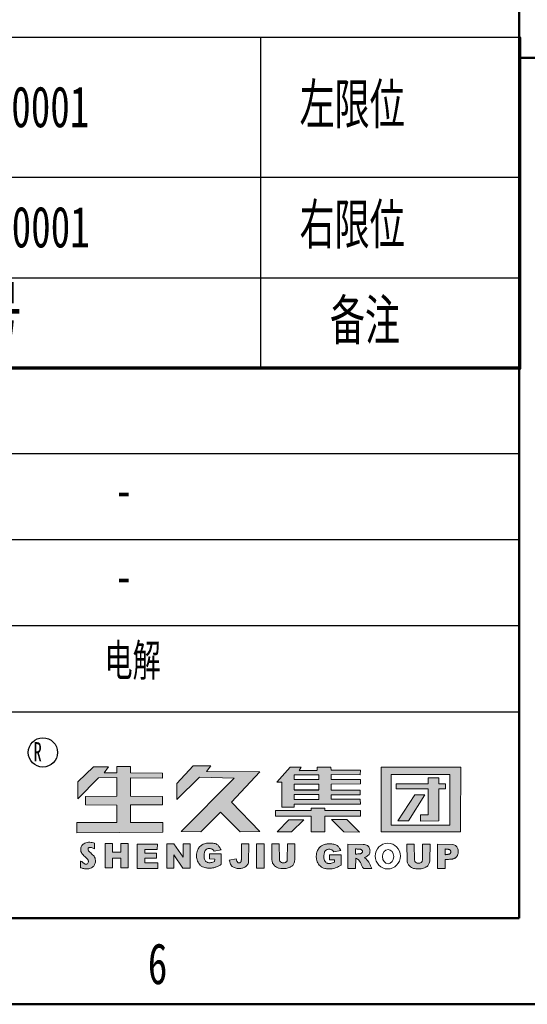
# Model space of a CAD drawing. Header units: millimetres. Extents: x -7 to 661, y 0 to 420.
# Tile 4 of 6: x 526 to 585, y 0 to 114. Entities that reach past the tile are written whole.
import ezdxf

# ---------------------------------------------------------------- set-up
doc = ezdxf.new("R2010")
doc.units = ezdxf.units.MM
doc.header["$LTSCALE"] = 2
doc.linetypes.add('SLD-实线', pattern=[0])
for name, color, linetype in [('DIMENSIONS', 5, 'SLD-实线'), ('SLD-0', 179, 'SLD-实线'), ('细实线', 151, 'SLD-实线')]:
    doc.layers.add(name, color=color, linetype=linetype)
doc.layers.add('粗实线', color=7, linetype='SLD-实线', lineweight=50)
doc.styles.add('SLDTEXTSTYLE1', font='TXT', dxfattribs={"width": 0.7, "bigfont": 'bigfont'})
doc.styles.add('SLDTEXTSTYLE2', font='TXT', dxfattribs={"width": 0.7})
doc.styles.add('SLDTEXTSTYLE4', font='TXT', dxfattribs={"width": 0.636842})

# ---------------------------------------------------------------- blocks, each defined once
blk = doc.blocks.new('SW_TABLEANNOTATION_1')
at = {"layer": 'DIMENSIONS', "color": 0}
for p, q in [((190.99, 0), (0, 0)), ((190.99, -38.53), (190.99, 0)), ((160.74, 0), (160.74, -38.53)), ((29.48, -16.24), (190.99, -16.24)), ((0, -27.93), (190.99, -27.93)), ((0, -38.53), (190.99, -38.53))]:
    blk.add_line(p, q, dxfattribs=at)
at = {"layer": 'DIMENSIONS', "color": 0, "attachment_point": 1}
for s, insert, char_height, style in [('3SJ.TX91-3-Z.0001', (102.29, -5.68), 4.7625, 'SLDTEXTSTYLE2'), ('\\M+18DB6\\M+18CC0\\M+188CA', (165.28, -5.28), 5.2917, 'SLDTEXTSTYLE1'), ('\\M+18945\\M+18CC0\\M+188CA', (165.28, -19.25), 5.2917, 'SLDTEXTSTYLE1'), ('3SJ.TX91-3-Y.0001', (102.34, -19.65), 4.7625, 'SLDTEXTSTYLE2'), ('图\\M+18D86', (122.22, -28.81), 7, 'SLDTEXTSTYLE1'), ('备\\M+1928D', (168.81, -30.39), 5.292, 'SLDTEXTSTYLE1')]:
    blk.add_mtext(s, dxfattribs=dict(at, insert=insert, char_height=char_height, style=style))

msp = doc.modelspace()

# ---------------------------------------------------------------- hatches: boundary and pattern name
at = {"layer": 'DIMENSIONS'}
for points in [[(536.285, 27.61), (534.535, 27.608), (532.73, 25.872), (532.732, 23.875), (535.129, 26.32), (537.249, 26.377), (537.247, 24.174), (533.601, 24.156), (533.605, 23.17), (537.249, 23.163), (537.249, 21.124), (532.609, 21.135), (532.606, 19.92), (542.616, 20.025), (542.605, 21.124), (538.832, 21.125), (538.834, 23.168), (542.561, 23.193), (542.562, 24.173), (538.833, 24.174), (538.833, 26.323), (542.581, 26.304), (542.581, 26.87), (538.831, 26.902), (538.836, 27.633), (537.249, 27.633), (537.247, 26.903), (535.796, 26.921)], [(548.187, 27.717), (546.116, 27.719), (544.242, 25.65), (544.228, 23.794), (546.857, 26.391), (550.873, 26.277), (544.72, 20.084), (547.013, 20.043), (549.298, 22.336), (551.597, 20.046), (553.892, 20.085), (550.566, 23.479), (553.893, 27.025), (547.662, 27.062)], [(569.718, 25.061), (573.441, 25.061), (573.44, 22.011), (572.563, 22.012), (572.565, 21.303), (574.681, 21.319), (574.685, 25.063), (575.461, 25.062), (575.461, 25.627), (574.681, 25.63), (574.684, 26.324), (573.438, 26.322), (573.439, 25.63), (569.718, 25.629)], [(573.035, 24.332), (571.883, 24.336), (569.905, 21.341), (571.14, 21.343)], [(555.714, 22.544), (555.714, 21.863), (559.838, 21.861), (559.838, 20.046), (561.443, 20.046), (561.443, 21.866), (565.561, 21.864), (565.561, 22.545), (561.441, 22.545), (561.442, 22.806), (559.832, 22.811), (559.832, 22.545)], [(557.248, 21.433), (555.889, 20.035), (557.558, 20.045), (559.001, 21.433)], [(562.212, 21.478), (563.64, 20.03), (565.441, 20.024), (563.978, 21.479)], [(535.901, 18.679), (535.894, 15.852), (536.764, 15.855), (536.765, 16.994), (537.705, 16.993), (537.711, 15.852), (538.586, 15.85), (538.587, 18.677), (537.713, 18.677), (537.711, 17.688), (536.765, 17.687), (536.766, 18.676)], [(541.96, 17.985), (541.962, 18.601), (539.624, 18.608), (539.625, 15.783), (542.002, 15.782), (542.002, 16.431), (540.498, 16.435), (540.498, 16.98), (541.855, 16.98), (541.856, 17.558), (540.496, 17.579), (540.496, 18.002)], [(543.081, 18.646), (543.068, 15.824), (543.879, 15.82), (543.886, 17.366), (544.942, 15.823), (545.773, 15.824), (545.773, 18.645), (544.945, 18.645), (544.945, 17.084), (543.881, 18.643)], [(553.486, 18.654), (553.486, 15.83), (554.36, 15.83), (554.36, 18.654)]]:
    msp.add_hatch(color=7, dxfattribs=at).paths.add_polyline_path(points, flags=0)
h = msp.add_hatch(color=7, dxfattribs=at)
h.paths.add_polyline_path([(556.413, 25.802), (555.835, 25.831), (557.414, 27.552), (558.681, 27.549), (558.458, 27.19), (560.553, 27.212), (560.551, 27.571), (562.14, 27.58), (562.149, 27.204), (565.557, 27.204), (565.554, 26.678), (562.165, 26.701), (562.164, 26.129), (565.588, 26.122), (565.586, 25.612), (562.158, 25.602), (562.158, 24.881), (565.554, 24.881), (565.552, 24.356), (562.16, 24.356), (562.17, 23.829), (565.551, 23.829), (565.561, 23.259), (557.88, 23.259), (557.878, 22.914), (556.412, 22.915)], flags=0)
h.paths.add_polyline_path([(557.857, 25.588), (557.857, 24.934), (560.724, 24.934), (560.724, 25.588)], flags=0)
h.paths.add_polyline_path([(557.856, 24.371), (557.856, 23.809), (560.725, 23.809), (560.725, 24.371)], flags=0)
h.paths.add_polyline_path([(557.854, 26.677), (557.854, 26.131), (560.738, 26.131), (560.738, 26.677)], flags=0)
h = msp.add_hatch(color=7, dxfattribs=at)
h.paths.add_polyline_path([(567.963, 27.566), (567.963, 20.049), (577.211, 20.066), (577.211, 20.975), (577.217, 27.558)], flags=0)
h.paths.add_polyline_path([(569.146, 20.808), (569.149, 26.704), (575.951, 26.704), (575.95, 20.808)], flags=0)
h = msp.add_hatch(color=7, dxfattribs=at)
edge = h.paths.add_edge_path(flags=0)
edge.add_spline(control_points=[(533.029, 15.872), (533.157, 15.841), (533.348, 15.795), (533.574, 15.741), (533.731, 15.739), (533.894, 15.737), (534.105, 15.772), (534.316, 15.859), (534.496, 15.988), (534.628, 16.144), (534.718, 16.319), (534.77, 16.519), (534.78, 16.743), (534.733, 16.983), (534.617, 17.21), (534.425, 17.398), (534.236, 17.585), (534.037, 17.736), (533.933, 17.901), (533.906, 18.034), (533.912, 18.14), (533.996, 18.215), (534.133, 18.261), (534.381, 18.212), (534.558, 18.122), (534.677, 18.061)], knot_values=[0, 0, 0, 0, 0.2218506, 0.3341666, 0.3899076, 0.486795, 0.609943, 0.7479125, 0.8697529, 0.9803442, 1.0901016, 1.2000852, 1.3259985, 1.4674047, 1.6088456, 1.7494369, 1.918002, 2.0582069, 2.1700119, 2.2363854, 2.2891353, 2.3387736, 2.4155775, 2.5262072, 2.7522634, 2.7522634, 2.7522634, 2.7522634], weights=[1, 1, 1, 1, 1, 1, 1, 1, 1, 1, 1, 1, 1, 1, 1, 1, 1, 1, 1, 1, 1, 1, 1, 1, 1, 1], degree=3, periodic=0)
edge.add_line((534.677, 18.061), (534.677, 18.748))
edge.add_spline(control_points=[(534.677, 18.748), (534.497, 18.784), (534.213, 18.84), (533.816, 18.84), (533.545, 18.75), (533.336, 18.612), (533.202, 18.46), (533.108, 18.282), (533.057, 18.087), (533.051, 17.899), (533.092, 17.709), (533.22, 17.455), (533.526, 17.199), (533.763, 16.956), (533.89, 16.804), (533.921, 16.759), (533.934, 16.701), (533.961, 16.614), (533.942, 16.47), (533.82, 16.235), (533.43, 16.309), (533.01, 16.798), (533.035, 16.377), (533.018, 16.148), (533.027, 15.923), (533.029, 15.872)], knot_values=[0, 0, 0, 0, 0.3120221, 0.4900433, 0.6673699, 0.7894306, 0.9106035, 1.007808, 1.1290986, 1.2500491, 1.3229021, 1.4576684, 1.7243415, 1.9910146, 2.0333574, 2.0614188, 2.0828005, 2.132826, 2.2161749, 2.3261706, 2.5314683, 2.8267117, 2.8720204, 3.1659801, 3.2519595, 3.2519595, 3.2519595, 3.2519595], weights=[1, 1, 1, 1, 1, 1, 1, 1, 1, 1, 1, 1, 1, 1, 1, 1, 1, 1, 1, 1, 1, 1, 1, 1, 1, 1], degree=3, periodic=0)
h = msp.add_hatch(color=7, dxfattribs=at)
edge = h.paths.add_edge_path(flags=0)
edge.add_spline(control_points=[(548.619, 16.605), (548.547, 16.583), (548.401, 16.538), (548.2, 16.457), (548.015, 16.443), (547.865, 16.461), (547.736, 16.509), (547.618, 16.588), (547.509, 16.712), (547.434, 16.871), (547.388, 17.084), (547.397, 17.273), (547.401, 17.454), (547.438, 17.613), (547.457, 17.787), (547.55, 17.917), (547.643, 18.001), (547.749, 18.063), (547.865, 18.1), (547.987, 18.113), (548.118, 18.106), (548.252, 18.068), (548.382, 17.997), (548.484, 17.907), (548.531, 17.833), (548.553, 17.798)], knot_values=[0, 0, 0, 0, 0.1284268, 0.2568537, 0.3652509, 0.436865, 0.5105436, 0.5966439, 0.6731744, 0.7863236, 0.8901047, 1.0376068, 1.105198, 1.1950519, 1.3128731, 1.3941261, 1.4589849, 1.5229679, 1.5997227, 1.6641037, 1.7288172, 1.8196838, 1.8980123, 1.9775777, 2.0462284, 2.0462284, 2.0462284, 2.0462284], weights=[1, 1, 1, 1, 1, 1, 1, 1, 1, 1, 1, 1, 1, 1, 1, 1, 1, 1, 1, 1, 1, 1, 1, 1, 1, 1], degree=3, periodic=0)
edge.add_line((548.553, 17.798), (549.371, 17.953))
edge.add_spline(control_points=[(549.371, 17.953), (549.334, 18.016), (549.242, 18.173), (549.085, 18.432), (548.773, 18.69), (548.408, 18.72), (548.071, 18.742), (547.822, 18.735), (547.542, 18.695), (547.308, 18.622), (547.085, 18.5), (546.912, 18.359), (546.722, 18.118), (546.584, 17.81), (546.516, 17.47), (546.509, 17.197), (546.542, 16.927), (546.618, 16.652), (546.757, 16.387), (546.95, 16.159), (547.193, 15.974), (547.524, 15.872), (547.914, 15.809), (548.312, 15.834), (548.621, 15.904), (548.872, 15.987), (549.116, 16.091), (549.296, 16.203), (549.385, 16.259)], knot_values=[0, 0, 0, 0, 0.1239544, 0.3085809, 0.5101463, 0.7791174, 0.904942, 1.0840937, 1.1973587, 1.3827896, 1.4935565, 1.6251973, 1.757907, 2.0085823, 2.1870442, 2.3407435, 2.4684048, 2.6453587, 2.8200777, 2.9695335, 3.1475624, 3.3267419, 3.5481613, 3.8142845, 3.9929261, 4.0824872, 4.2614303, 4.4394111, 4.4394111, 4.4394111, 4.4394111], weights=[1, 1, 1, 1, 1, 1, 1, 1, 1, 1, 1, 1, 1, 1, 1, 1, 1, 1, 1, 1, 1, 1, 1, 1, 1, 1, 1, 1, 1], degree=3, periodic=0)
edge.add_line((549.385, 16.259), (549.391, 17.477))
edge.add_line((549.391, 17.477), (548.039, 17.479))
edge.add_line((548.039, 17.479), (548.039, 16.897))
edge.add_line((548.039, 16.897), (548.63, 16.874))
edge.add_line((548.63, 16.874), (548.619, 16.605))
h = msp.add_hatch(color=7, dxfattribs=at)
edge = h.paths.add_edge_path(flags=0)
edge.add_spline(control_points=[(551.726, 16.801), (551.72, 16.768), (551.706, 16.702), (551.695, 16.592), (551.64, 16.506), (551.545, 16.436), (551.434, 16.444), (551.314, 16.461), (551.237, 16.58), (551.154, 16.711), (551.144, 16.837), (551.14, 16.89)], knot_values=[0, 0, 0, 0, 0.0573248, 0.1146496, 0.1850074, 0.2229363, 0.3094716, 0.3643221, 0.4163883, 0.5371855, 0.6264515, 0.6264515, 0.6264515, 0.6264515], weights=[1, 1, 1, 1, 1, 1, 1, 1, 1, 1, 1, 1], degree=3, periodic=0)
edge.add_line((551.14, 16.89), (550.319, 16.77))
edge.add_spline(control_points=[(550.319, 16.77), (550.337, 16.702), (550.38, 16.538), (550.44, 16.293), (550.616, 16.051), (550.847, 15.885), (551.122, 15.81), (551.382, 15.771), (551.637, 15.779), (551.861, 15.822), (552.06, 15.894), (552.241, 15.999), (552.399, 16.154), (552.511, 16.34), (552.549, 16.481), (552.569, 16.554)], knot_values=[0, 0, 0, 0, 0.1193682, 0.2881298, 0.4197028, 0.6170132, 0.7549132, 0.8972993, 1.0613278, 1.1827656, 1.2818905, 1.4175602, 1.5330965, 1.6522063, 1.7790437, 1.7790437, 1.7790437, 1.7790437], weights=[1, 1, 1, 1, 1, 1, 1, 1, 1, 1, 1, 1, 1, 1, 1, 1], degree=3, periodic=0)
edge.add_line((552.569, 16.554), (552.609, 18.644))
edge.add_line((552.609, 18.644), (551.736, 18.654))
edge.add_line((551.736, 18.654), (551.726, 16.801))
h = msp.add_hatch(color=7, dxfattribs=at)
edge = h.paths.add_edge_path(flags=0)
edge.add_line((555.256, 18.653), (555.277, 16.764))
edge.add_spline(control_points=[(555.277, 16.764), (555.296, 16.645), (555.327, 16.459), (555.459, 16.238), (555.603, 16.071), (555.823, 15.908), (556.138, 15.804), (556.517, 15.768), (556.871, 15.774), (557.172, 15.84), (557.371, 15.92), (557.538, 16.026), (557.694, 16.122), (557.784, 16.294), (557.877, 16.458), (557.914, 16.65), (557.928, 16.784), (557.934, 16.845)], knot_values=[0, 0, 0, 0, 0.2011465, 0.315368, 0.4295226, 0.5720769, 0.7722904, 0.98074, 1.2132802, 1.3673433, 1.4990677, 1.5731786, 1.7029479, 1.7981856, 1.8962914, 2.020455, 2.1241152, 2.1241152, 2.1241152, 2.1241152], weights=[1, 1, 1, 1, 1, 1, 1, 1, 1, 1, 1, 1, 1, 1, 1, 1, 1, 1], degree=3, periodic=0)
edge.add_line((557.934, 16.845), (557.953, 18.653))
edge.add_line((557.953, 18.653), (557.085, 18.653))
edge.add_line((557.085, 18.653), (557.06, 16.781))
edge.add_spline(control_points=[(557.06, 16.781), (557.054, 16.75), (557.042, 16.692), (556.996, 16.608), (556.904, 16.517), (556.756, 16.45), (556.564, 16.435), (556.366, 16.48), (556.19, 16.61), (556.16, 16.746), (556.148, 16.805)], knot_values=[0, 0, 0, 0, 0.052014, 0.1006287, 0.1598439, 0.2683692, 0.3685881, 0.4802095, 0.610084, 0.7101962, 0.7101962, 0.7101962, 0.7101962], weights=[1, 1, 1, 1, 1, 1, 1, 1, 1, 1, 1], degree=3, periodic=0)
edge.add_line((556.148, 16.805), (556.127, 18.653))
edge.add_line((556.127, 18.653), (555.256, 18.653))
h = msp.add_hatch(color=7, dxfattribs=at)
edge = h.paths.add_edge_path(flags=0)
edge.add_spline(control_points=[(562.543, 16.518), (562.47, 16.496), (562.325, 16.451), (562.123, 16.37), (561.938, 16.356), (561.788, 16.374), (561.659, 16.423), (561.541, 16.502), (561.432, 16.625), (561.357, 16.784), (561.311, 16.997), (561.32, 17.186), (561.324, 17.367), (561.361, 17.526), (561.38, 17.7), (561.473, 17.83), (561.566, 17.914), (561.672, 17.976), (561.789, 18.013), (561.91, 18.026), (562.041, 18.019), (562.176, 17.982), (562.306, 17.911), (562.408, 17.82), (562.455, 17.746), (562.477, 17.712)], knot_values=[0, 0, 0, 0, 0.1284268, 0.2568537, 0.3652509, 0.436865, 0.5105436, 0.5966439, 0.6731744, 0.7863236, 0.8901047, 1.0376068, 1.105198, 1.1950519, 1.3128731, 1.3941261, 1.4589849, 1.5229679, 1.5997227, 1.6641037, 1.7288172, 1.8196838, 1.8980123, 1.9775777, 2.0462284, 2.0462284, 2.0462284, 2.0462284], weights=[1, 1, 1, 1, 1, 1, 1, 1, 1, 1, 1, 1, 1, 1, 1, 1, 1, 1, 1, 1, 1, 1, 1, 1, 1, 1], degree=3, periodic=0)
edge.add_line((562.477, 17.712), (563.294, 17.866))
edge.add_spline(control_points=[(563.294, 17.866), (563.257, 17.929), (563.165, 18.087), (563.008, 18.345), (562.696, 18.603), (562.331, 18.633), (561.994, 18.655), (561.745, 18.648), (561.465, 18.608), (561.232, 18.535), (561.009, 18.414), (560.835, 18.272), (560.645, 18.032), (560.507, 17.723), (560.44, 17.383), (560.432, 17.11), (560.465, 16.84), (560.541, 16.565), (560.681, 16.3), (560.874, 16.072), (561.116, 15.887), (561.447, 15.785), (561.838, 15.722), (562.235, 15.747), (562.544, 15.817), (562.795, 15.901), (563.039, 16.005), (563.219, 16.116), (563.309, 16.172)], knot_values=[0, 0, 0, 0, 0.1239544, 0.3085809, 0.5101463, 0.7791174, 0.904942, 1.0840937, 1.1973587, 1.3827896, 1.4935565, 1.6251973, 1.757907, 2.0085823, 2.1870442, 2.3407435, 2.4684048, 2.6453587, 2.8200777, 2.9695335, 3.1475624, 3.3267419, 3.5481613, 3.8142845, 3.9929261, 4.0824872, 4.2614303, 4.4394111, 4.4394111, 4.4394111, 4.4394111], weights=[1, 1, 1, 1, 1, 1, 1, 1, 1, 1, 1, 1, 1, 1, 1, 1, 1, 1, 1, 1, 1, 1, 1, 1, 1, 1, 1, 1, 1], degree=3, periodic=0)
edge.add_line((563.309, 16.172), (563.314, 17.39))
edge.add_line((563.314, 17.39), (561.962, 17.392))
edge.add_line((561.962, 17.392), (561.962, 16.811))
edge.add_line((561.962, 16.811), (562.553, 16.787))
edge.add_line((562.553, 16.787), (562.543, 16.518))
h = msp.add_hatch(color=7, dxfattribs=at)
edge = h.paths.add_edge_path(flags=0)
edge.add_spline(control_points=[(566.91, 15.776), (566.852, 15.888), (566.737, 16.112), (566.615, 16.383), (566.472, 16.609), (566.329, 16.803), (566.21, 16.95), (565.976, 17.039), (566.212, 17.093), (566.32, 17.226), (566.536, 17.322), (566.621, 17.504), (566.669, 17.658), (566.683, 17.821), (566.669, 17.975), (566.625, 18.139), (566.536, 18.313), (566.38, 18.473), (566.148, 18.573), (565.976, 18.585), (565.882, 18.591)], knot_values=[0, 0, 0, 0, 0.2130758, 0.4261515, 0.5015661, 0.6662158, 0.8165883, 0.8790255, 0.9471774, 1.0772756, 1.2208811, 1.3066346, 1.4071524, 1.494007, 1.5809508, 1.6673246, 1.780725, 1.9069442, 2.0381035, 2.1973018, 2.1973018, 2.1973018, 2.1973018], weights=[1, 1, 1, 1, 1, 1, 1, 1, 1, 1, 1, 1, 1, 1, 1, 1, 1, 1, 1, 1, 1], degree=3, periodic=0)
edge.add_line((565.882, 18.591), (564.117, 18.614))
edge.add_line((564.117, 18.614), (564.115, 15.775))
edge.add_line((564.115, 15.775), (565.003, 15.774))
edge.add_line((565.003, 15.774), (565.015, 16.979))
edge.add_spline(control_points=[(565.015, 16.979), (565.083, 16.951), (565.214, 16.895), (565.345, 16.773), (565.445, 16.653), (565.554, 16.489), (565.651, 16.293), (565.758, 16.025), (565.857, 15.875), (565.924, 15.773)], knot_values=[0, 0, 0, 0, 0.1222167, 0.2389229, 0.2975423, 0.3868085, 0.5702102, 0.6661984, 0.87235, 0.87235, 0.87235, 0.87235], weights=[1, 1, 1, 1, 1, 1, 1, 1, 1, 1], degree=3, periodic=0)
edge.add_line((565.924, 15.773), (566.91, 15.776))
edge = h.paths.add_edge_path(flags=0)
edge.add_line((565.006, 17.455), (565.006, 18.059))
edge.add_spline(control_points=[(565.006, 18.059), (565.04, 18.057), (565.132, 18.05), (565.283, 18.043), (565.438, 18.042), (565.556, 18.022), (565.645, 17.994), (565.717, 17.955), (565.765, 17.898), (565.787, 17.85), (565.796, 17.811), (565.802, 17.767), (565.795, 17.711), (565.798, 17.651), (565.75, 17.607), (565.704, 17.559), (565.62, 17.515), (565.524, 17.483), (565.4, 17.483), (565.228, 17.468), (565.092, 17.46), (565.006, 17.455)], knot_values=[0, 0, 0, 0, 0.0571064, 0.1561434, 0.2551804, 0.3184476, 0.3575673, 0.4114146, 0.4542546, 0.4810735, 0.5003388, 0.5211419, 0.5563843, 0.5966326, 0.6136314, 0.6627374, 0.7094952, 0.7718364, 0.8317264, 0.9173591, 1.0628817, 1.0628817, 1.0628817, 1.0628817], weights=[1, 1, 1, 1, 1, 1, 1, 1, 1, 1, 1, 1, 1, 1, 1, 1, 1, 1, 1, 1, 1, 1], degree=3, periodic=0)
h = msp.add_hatch(color=7, dxfattribs=at)
edge = h.paths.add_edge_path(flags=0)
edge.add_line((570.96, 18.613), (570.98, 16.724))
edge.add_spline(control_points=[(570.98, 16.724), (571, 16.605), (571.03, 16.419), (571.163, 16.198), (571.307, 16.031), (571.527, 15.868), (571.842, 15.764), (572.22, 15.728), (572.575, 15.734), (572.875, 15.8), (573.075, 15.88), (573.242, 15.986), (573.398, 16.082), (573.488, 16.254), (573.581, 16.418), (573.618, 16.61), (573.632, 16.744), (573.638, 16.805)], knot_values=[0, 0, 0, 0, 0.2011465, 0.315368, 0.4295226, 0.5720769, 0.7722904, 0.98074, 1.2132802, 1.3673433, 1.4990677, 1.5731786, 1.7029479, 1.7981856, 1.8962914, 2.020455, 2.1241152, 2.1241152, 2.1241152, 2.1241152], weights=[1, 1, 1, 1, 1, 1, 1, 1, 1, 1, 1, 1, 1, 1, 1, 1, 1, 1], degree=3, periodic=0)
edge.add_line((573.638, 16.805), (573.656, 18.613))
edge.add_line((573.656, 18.613), (572.789, 18.613))
edge.add_line((572.789, 18.613), (572.764, 16.741))
edge.add_spline(control_points=[(572.764, 16.741), (572.758, 16.71), (572.746, 16.652), (572.699, 16.568), (572.608, 16.477), (572.459, 16.41), (572.268, 16.395), (572.07, 16.44), (571.893, 16.57), (571.864, 16.706), (571.851, 16.765)], knot_values=[0, 0, 0, 0, 0.052014, 0.1006287, 0.1598439, 0.2683692, 0.3685881, 0.4802095, 0.610084, 0.7101962, 0.7101962, 0.7101962, 0.7101962], weights=[1, 1, 1, 1, 1, 1, 1, 1, 1, 1, 1], degree=3, periodic=0)
edge.add_line((571.851, 16.765), (571.83, 18.613))
edge.add_line((571.83, 18.613), (570.96, 18.613))
h = msp.add_hatch(color=7, dxfattribs=at)
edge = h.paths.add_edge_path(flags=0)
edge.add_spline(control_points=[(575.405, 16.825), (575.445, 16.827), (575.58, 16.834), (575.79, 16.842), (576.02, 16.86), (576.191, 16.851), (576.331, 16.898), (576.452, 16.935), (576.57, 16.995), (576.66, 17.066), (576.743, 17.149), (576.81, 17.246), (576.871, 17.374), (576.912, 17.5), (576.936, 17.667), (576.938, 17.848), (576.897, 18.048), (576.819, 18.233), (576.701, 18.393), (576.529, 18.525), (576.389, 18.559), (576.317, 18.577)], knot_values=[0, 0, 0, 0, 0.0679146, 0.2295807, 0.3536186, 0.4591614, 0.5134538, 0.6006517, 0.6744679, 0.7342883, 0.7935315, 0.8725249, 0.9323009, 1.0329707, 1.0940582, 1.2163609, 1.3374856, 1.4365554, 1.5529946, 1.6697673, 1.7939128, 1.7939128, 1.7939128, 1.7939128], weights=[1, 1, 1, 1, 1, 1, 1, 1, 1, 1, 1, 1, 1, 1, 1, 1, 1, 1, 1, 1, 1, 1], degree=3, periodic=0)
edge.add_line((576.317, 18.577), (574.525, 18.613))
edge.add_line((574.525, 18.613), (574.529, 15.772))
edge.add_line((574.529, 15.772), (575.404, 15.775))
edge.add_line((575.404, 15.775), (575.405, 16.825))
edge = h.paths.add_edge_path(flags=0)
edge.add_line((575.41, 17.385), (575.408, 18.062))
edge.add_spline(control_points=[(575.408, 18.062), (575.464, 18.055), (575.577, 18.042), (575.715, 18.034), (575.825, 18.007), (575.914, 17.989), (575.989, 17.941), (576.04, 17.88), (576.067, 17.806), (576.074, 17.722), (576.067, 17.633), (576.036, 17.561), (575.988, 17.513), (575.935, 17.478), (575.881, 17.459), (575.813, 17.433), (575.735, 17.431), (575.613, 17.412), (575.506, 17.401), (575.427, 17.388), (575.41, 17.385)], knot_values=[0, 0, 0, 0, 0.095946, 0.191892, 0.2320618, 0.2869813, 0.3441932, 0.3796925, 0.4183844, 0.4753381, 0.5209432, 0.567615, 0.6044995, 0.634758, 0.6748282, 0.6995395, 0.7582819, 0.8041669, 0.9087943, 0.9390708, 0.9390708, 0.9390708, 0.9390708], weights=[1, 1, 1, 1, 1, 1, 1, 1, 1, 1, 1, 1, 1, 1, 1, 1, 1, 1, 1, 1, 1], degree=3, periodic=0)

# ---------------------------------------------------------------- linework, layer by layer
at = {"layer": 'DIMENSIONS', "color": 7}
for p, q in [((584, 64), (469.26, 64)), ((584, 54), (469.26, 54)), ((584, 44), (469.26, 44)), ((375.26, 33.98), (584, 33.98)), ((558.458, 27.19), (560.553, 27.212)), ((557.857, 24.934), (560.724, 24.934))]:
    msp.add_line(p, q, dxfattribs=at)
at = {"layer": 'DIMENSIONS', "color": 7, "linetype": 'SLD-实线', "lineweight": 18}
for p, q in [((534.535, 27.608), (532.73, 25.872)), ((536.285, 27.61), (534.535, 27.608)), ((535.796, 26.921), (536.285, 27.61)), ((537.249, 27.633), (537.247, 26.903)), ((538.836, 27.633), (537.249, 27.633)), ((538.831, 26.902), (538.836, 27.633)), ((546.116, 27.719), (544.242, 25.65)), ((548.187, 27.717), (546.116, 27.719)), ((547.662, 27.062), (548.187, 27.717)), ((555.835, 25.831), (557.414, 27.552)), ((557.414, 27.552), (558.681, 27.549)), ((558.681, 27.549), (558.458, 27.19)), ((560.551, 27.571), (562.14, 27.58)), ((560.553, 27.212), (560.551, 27.571)), ((562.14, 27.58), (562.149, 27.204)), ((567.963, 27.566), (577.217, 27.558)), ((567.963, 20.049), (567.963, 27.566)), ((577.217, 27.558), (577.211, 20.975)), ((535.129, 26.32), (537.249, 26.377)), ((537.247, 26.903), (535.796, 26.921)), ((537.249, 26.377), (537.247, 24.174)), ((542.581, 26.87), (538.831, 26.902)), ((538.833, 24.174), (538.833, 26.323)), ((538.833, 26.323), (542.581, 26.304)), ((542.581, 26.304), (542.581, 26.87)), ((544.228, 23.794), (546.857, 26.391)), ((546.857, 26.391), (550.873, 26.277)), ((553.893, 27.025), (547.662, 27.062)), ((550.566, 23.479), (553.893, 27.025)), ((557.854, 26.677), (560.738, 26.677)), ((557.854, 26.131), (557.854, 26.677)), ((560.738, 26.677), (560.738, 26.131)), ((562.149, 27.204), (565.557, 27.204)), ((562.165, 26.701), (562.164, 26.129)), ((565.554, 26.678), (562.165, 26.701)), ((565.557, 27.204), (565.554, 26.678)), ((569.149, 26.704), (569.146, 20.808)), ((575.951, 26.704), (569.149, 26.704)), ((573.438, 26.322), (574.684, 26.324)), ((574.684, 26.324), (574.681, 25.63)), ((575.95, 20.808), (575.951, 26.704)), ((532.73, 25.872), (532.732, 23.875)), ((532.732, 23.875), (535.129, 26.32)), ((544.242, 25.65), (544.228, 23.794)), ((550.873, 26.277), (544.72, 20.084)), ((556.413, 25.802), (555.835, 25.831)), ((556.412, 22.915), (556.413, 25.802)), ((560.738, 26.131), (557.854, 26.131)), ((557.857, 25.588), (560.724, 25.588)), ((557.857, 24.934), (557.857, 25.588)), ((560.724, 25.588), (560.724, 24.934)), ((565.586, 25.612), (562.158, 25.602)), ((562.158, 25.602), (562.158, 24.881)), ((562.164, 26.129), (565.588, 26.122)), ((565.588, 26.122), (565.586, 25.612)), ((569.718, 25.629), (573.439, 25.63)), ((569.718, 25.061), (569.718, 25.629)), ((573.439, 25.63), (573.438, 26.322)), ((574.681, 25.63), (575.461, 25.627)), ((575.461, 25.627), (575.461, 25.062)), ((537.247, 24.174), (533.601, 24.156)), ((533.601, 24.156), (533.605, 23.17)), ((542.562, 24.173), (538.833, 24.174)), ((542.561, 23.193), (542.562, 24.173)), ((557.856, 24.371), (560.725, 24.371)), ((557.856, 23.809), (557.856, 24.371)), ((560.725, 24.371), (560.725, 23.809)), ((562.158, 24.881), (565.554, 24.881)), ((565.552, 24.356), (562.16, 24.356)), ((562.16, 24.356), (562.17, 23.829)), ((565.554, 24.881), (565.552, 24.356)), ((573.441, 25.061), (569.718, 25.061)), ((571.883, 24.336), (569.905, 21.341)), ((571.14, 21.343), (573.035, 24.332)), ((573.035, 24.332), (571.883, 24.336)), ((573.44, 22.011), (573.441, 25.061)), ((574.685, 25.063), (574.681, 21.319)), ((575.461, 25.062), (574.685, 25.063)), ((533.605, 23.17), (537.249, 23.163)), ((537.249, 23.163), (537.249, 21.124)), ((538.832, 21.125), (538.834, 23.168)), ((538.834, 23.168), (542.561, 23.193)), ((553.892, 20.085), (550.566, 23.479)), ((557.878, 22.914), (556.412, 22.915)), ((560.725, 23.809), (557.856, 23.809)), ((557.88, 23.259), (557.878, 22.914)), ((565.561, 23.259), (557.88, 23.259)), ((562.17, 23.829), (565.551, 23.829)), ((565.551, 23.829), (565.561, 23.259)), ((547.013, 20.043), (549.298, 22.336)), ((549.298, 22.336), (551.597, 20.046)), ((555.714, 22.544), (559.832, 22.545)), ((555.714, 21.863), (555.714, 22.544)), ((559.838, 21.861), (555.714, 21.863)), ((559.832, 22.545), (559.832, 22.811)), ((559.832, 22.811), (561.442, 22.806)), ((559.838, 20.046), (559.838, 21.861)), ((561.442, 22.806), (561.441, 22.545)), ((561.441, 22.545), (565.561, 22.545)), ((565.561, 21.864), (561.443, 21.866)), ((561.443, 21.866), (561.443, 20.046)), ((565.561, 22.545), (565.561, 21.864)), ((572.565, 21.303), (572.563, 22.012)), ((572.563, 22.012), (573.44, 22.011)), ((532.609, 21.135), (532.606, 19.92)), ((537.249, 21.124), (532.609, 21.135)), ((542.605, 21.124), (538.832, 21.125)), ((542.616, 20.025), (542.605, 21.124)), ((555.889, 20.035), (557.248, 21.433)), ((557.248, 21.433), (559.001, 21.433)), ((559.001, 21.433), (557.558, 20.045)), ((562.212, 21.478), (563.978, 21.479)), ((563.64, 20.03), (562.212, 21.478)), ((563.978, 21.479), (565.441, 20.024)), ((569.146, 20.808), (575.95, 20.808)), ((569.905, 21.341), (571.14, 21.343)), ((574.681, 21.319), (572.565, 21.303)), ((577.211, 20.975), (577.211, 20.066)), ((532.606, 19.92), (542.616, 20.025)), ((544.72, 20.084), (547.013, 20.043)), ((551.597, 20.046), (553.892, 20.085)), ((557.558, 20.045), (555.889, 20.035)), ((561.443, 20.046), (559.838, 20.046)), ((565.441, 20.024), (563.64, 20.03)), ((577.211, 20.066), (567.963, 20.049)), ((534.677, 18.748), (534.677, 18.061)), ((535.894, 15.852), (535.901, 18.679)), ((535.901, 18.679), (536.766, 18.676)), ((536.766, 18.676), (536.765, 17.687)), ((537.711, 17.688), (537.713, 18.677)), ((537.713, 18.677), (538.587, 18.677)), ((538.587, 18.677), (538.586, 15.85)), ((539.624, 18.608), (539.625, 15.783)), ((541.962, 18.601), (539.624, 18.608)), ((541.96, 17.985), (541.962, 18.601)), ((543.068, 15.824), (543.081, 18.646)), ((543.081, 18.646), (543.881, 18.643)), ((543.881, 18.643), (544.945, 17.084)), ((544.945, 17.084), (544.945, 18.645)), ((544.945, 18.645), (545.773, 18.645)), ((545.773, 18.645), (545.773, 15.824)), ((551.736, 18.654), (551.726, 16.801)), ((551.736, 18.654), (552.609, 18.644)), ((552.609, 18.644), (552.569, 16.554)), ((553.486, 18.654), (554.36, 18.654)), ((553.486, 15.83), (553.486, 18.654)), ((554.36, 18.654), (554.36, 15.83)), ((555.256, 18.653), (555.277, 16.764)), ((555.256, 18.653), (556.127, 18.653)), ((556.127, 18.653), (556.148, 16.805)), ((557.085, 18.653), (557.06, 16.781)), ((557.085, 18.653), (557.953, 18.653)), ((557.953, 18.653), (557.934, 16.845)), ((564.117, 18.614), (564.115, 15.775)), ((564.117, 18.614), (565.882, 18.591)), ((570.96, 18.613), (570.98, 16.724)), ((570.96, 18.613), (571.83, 18.613)), ((571.83, 18.613), (571.851, 16.765)), ((572.789, 18.613), (572.764, 16.741)), ((572.789, 18.613), (573.656, 18.613)), ((573.656, 18.613), (573.638, 16.805)), ((574.525, 18.613), (576.317, 18.577)), ((574.525, 18.613), (574.529, 15.772)), ((536.765, 17.687), (537.711, 17.688)), ((540.496, 17.579), (540.496, 18.002)), ((540.496, 18.002), (541.96, 17.985)), ((541.856, 17.558), (540.496, 17.579)), ((541.855, 16.98), (541.856, 17.558)), ((543.886, 17.366), (543.879, 15.82)), ((544.942, 15.823), (543.886, 17.366)), ((548.039, 17.479), (549.391, 17.477)), ((548.039, 17.479), (548.039, 16.897)), ((548.553, 17.798), (549.371, 17.953)), ((549.391, 17.477), (549.385, 16.259)), ((561.962, 17.392), (563.314, 17.39)), ((561.962, 17.392), (561.962, 16.811)), ((562.477, 17.712), (563.294, 17.866)), ((563.314, 17.39), (563.309, 16.172)), ((565.006, 18.059), (565.006, 17.455)), ((575.41, 17.385), (575.408, 18.062)), ((536.765, 16.994), (536.764, 15.855)), ((537.705, 16.993), (536.765, 16.994)), ((537.711, 15.852), (537.705, 16.993)), ((540.498, 16.435), (540.498, 16.98)), ((540.498, 16.98), (541.855, 16.98)), ((542.002, 16.431), (540.498, 16.435)), ((542.002, 15.782), (542.002, 16.431)), ((548.039, 16.897), (548.63, 16.874)), ((548.63, 16.874), (548.619, 16.605)), ((550.319, 16.77), (551.14, 16.89)), ((561.962, 16.811), (562.553, 16.787)), ((562.553, 16.787), (562.543, 16.518)), ((565.003, 15.774), (565.015, 16.979)), ((575.404, 15.775), (575.405, 16.825)), ((536.764, 15.855), (535.894, 15.852)), ((538.586, 15.85), (537.711, 15.852)), ((539.625, 15.783), (542.002, 15.782)), ((543.879, 15.82), (543.068, 15.824)), ((545.773, 15.824), (544.942, 15.823)), ((554.36, 15.83), (553.486, 15.83)), ((564.115, 15.775), (565.003, 15.774)), ((565.924, 15.773), (566.91, 15.776)), ((574.529, 15.772), (575.404, 15.775))]:
    msp.add_line(p, q, dxfattribs=at)
for centre, major_axis, ratio in [((568.746, 17.231), (0, 1.498), 0.9729115), ((568.779, 17.165), (0, -0.821), 0.7931028)]:
    msp.add_ellipse(centre, major_axis=major_axis, ratio=ratio, dxfattribs=at)
for points, knots in [([(534.677, 18.748), (534.497, 18.784), (534.213, 18.84), (533.816, 18.84), (533.545, 18.75), (533.336, 18.612), (533.202, 18.46), (533.108, 18.282), (533.057, 18.087), (533.051, 17.899), (533.092, 17.709), (533.22, 17.455), (533.526, 17.199), (533.763, 16.956), (533.89, 16.804), (533.921, 16.759), (533.934, 16.701), (533.961, 16.614), (533.942, 16.47), (533.82, 16.235), (533.43, 16.309), (533.01, 16.798), (533.035, 16.377), (533.018, 16.148), (533.027, 15.923), (533.029, 15.872)], [0, 0, 0, 0, 0.3120221, 0.4900433, 0.6673699, 0.7894306, 0.9106035, 1.007808, 1.1290986, 1.2500491, 1.3229021, 1.4576684, 1.7243415, 1.9910146, 2.0333574, 2.0614188, 2.0828005, 2.132826, 2.2161749, 2.3261706, 2.5314683, 2.8267117, 2.8720204, 3.1659801, 3.2519595, 3.2519595, 3.2519595, 3.2519595]), ([(549.371, 17.953), (549.334, 18.016), (549.242, 18.173), (549.085, 18.432), (548.773, 18.69), (548.408, 18.72), (548.071, 18.742), (547.822, 18.735), (547.542, 18.695), (547.308, 18.622), (547.085, 18.5), (546.912, 18.359), (546.722, 18.118), (546.584, 17.81), (546.516, 17.47), (546.509, 17.197), (546.542, 16.927), (546.618, 16.652), (546.757, 16.387), (546.95, 16.159), (547.193, 15.974), (547.524, 15.872), (547.914, 15.809), (548.312, 15.834), (548.621, 15.904), (548.872, 15.987), (549.116, 16.091), (549.296, 16.203), (549.385, 16.259)], [0, 0, 0, 0, 0.1239544, 0.3085809, 0.5101463, 0.7791174, 0.904942, 1.0840937, 1.1973587, 1.3827896, 1.4935565, 1.6251973, 1.757907, 2.0085823, 2.1870442, 2.3407435, 2.4684048, 2.6453587, 2.8200777, 2.9695335, 3.1475624, 3.3267419, 3.5481613, 3.8142845, 3.9929261, 4.0824872, 4.2614303, 4.4394111, 4.4394111, 4.4394111, 4.4394111]), ([(563.294, 17.866), (563.257, 17.929), (563.165, 18.087), (563.008, 18.345), (562.696, 18.603), (562.331, 18.633), (561.994, 18.655), (561.745, 18.648), (561.465, 18.608), (561.232, 18.535), (561.009, 18.414), (560.835, 18.272), (560.645, 18.032), (560.507, 17.723), (560.44, 17.383), (560.432, 17.11), (560.465, 16.84), (560.541, 16.565), (560.681, 16.3), (560.874, 16.072), (561.116, 15.887), (561.447, 15.785), (561.838, 15.722), (562.235, 15.747), (562.544, 15.817), (562.795, 15.901), (563.039, 16.005), (563.219, 16.116), (563.309, 16.172)], [0, 0, 0, 0, 0.1239544, 0.3085809, 0.5101463, 0.7791174, 0.904942, 1.0840937, 1.1973587, 1.3827896, 1.4935565, 1.6251973, 1.757907, 2.0085823, 2.1870442, 2.3407435, 2.4684048, 2.6453587, 2.8200777, 2.9695335, 3.1475624, 3.3267419, 3.5481613, 3.8142845, 3.9929261, 4.0824872, 4.2614303, 4.4394111, 4.4394111, 4.4394111, 4.4394111]), ([(565.882, 18.591), (565.976, 18.585), (566.148, 18.573), (566.38, 18.473), (566.536, 18.313), (566.625, 18.139), (566.669, 17.975), (566.683, 17.821), (566.669, 17.658), (566.621, 17.504), (566.536, 17.322), (566.32, 17.226), (566.212, 17.093), (565.976, 17.039), (566.21, 16.95), (566.329, 16.803), (566.472, 16.609), (566.615, 16.383), (566.737, 16.112), (566.852, 15.888), (566.91, 15.776)], [0, 0, 0, 0, 0.1591983, 0.2903576, 0.4165768, 0.5299773, 0.6163511, 0.7032948, 0.7901495, 0.8906672, 0.9764208, 1.1200263, 1.2501244, 1.3182763, 1.3807136, 1.531086, 1.6957358, 1.7711503, 1.9842261, 2.1973018, 2.1973018, 2.1973018, 2.1973018]), ([(576.317, 18.577), (576.389, 18.559), (576.529, 18.525), (576.701, 18.393), (576.819, 18.233), (576.897, 18.048), (576.938, 17.848), (576.936, 17.667), (576.912, 17.5), (576.871, 17.374), (576.81, 17.246), (576.743, 17.149), (576.66, 17.066), (576.57, 16.995), (576.452, 16.935), (576.331, 16.898), (576.191, 16.851), (576.02, 16.86), (575.79, 16.842), (575.58, 16.834), (575.445, 16.827), (575.405, 16.825)], [0, 0, 0, 0, 0.1241455, 0.2409182, 0.3573574, 0.4564271, 0.5775519, 0.6998545, 0.760942, 0.8616119, 0.9213879, 1.0003813, 1.0596245, 1.1194449, 1.1932611, 1.280459, 1.3347514, 1.4402942, 1.5643321, 1.7259982, 1.7939128, 1.7939128, 1.7939128, 1.7939128]), ([(534.677, 18.061), (534.558, 18.122), (534.381, 18.212), (534.133, 18.261), (533.996, 18.215), (533.912, 18.14), (533.906, 18.034), (533.933, 17.901), (534.037, 17.736), (534.236, 17.585), (534.425, 17.398), (534.617, 17.21), (534.733, 16.983), (534.78, 16.743), (534.77, 16.519), (534.718, 16.319), (534.628, 16.144), (534.496, 15.988), (534.316, 15.859), (534.105, 15.772), (533.894, 15.737), (533.731, 15.739), (533.574, 15.741), (533.348, 15.795), (533.157, 15.841), (533.029, 15.872)], [0, 0, 0, 0, 0.2260562, 0.3366859, 0.4134897, 0.4631281, 0.515878, 0.5822515, 0.6940565, 0.8342614, 1.0028265, 1.1434178, 1.2848587, 1.4262649, 1.5521782, 1.6621618, 1.7719192, 1.8825104, 2.0043509, 2.1423203, 2.2654684, 2.3623558, 2.4180968, 2.5304128, 2.7522634, 2.7522634, 2.7522634, 2.7522634]), ([(548.553, 17.798), (548.531, 17.833), (548.484, 17.907), (548.382, 17.997), (548.252, 18.068), (548.118, 18.106), (547.987, 18.113), (547.865, 18.1), (547.749, 18.063), (547.643, 18.001), (547.55, 17.917), (547.457, 17.787), (547.438, 17.613), (547.401, 17.454), (547.397, 17.273), (547.388, 17.084), (547.434, 16.871), (547.509, 16.712), (547.618, 16.588), (547.736, 16.509), (547.865, 16.461), (548.015, 16.443), (548.2, 16.457), (548.401, 16.538), (548.547, 16.583), (548.619, 16.605)], [0, 0, 0, 0, 0.0686507, 0.1482161, 0.2265446, 0.3174112, 0.3821247, 0.4465057, 0.5232604, 0.5872435, 0.6521023, 0.7333553, 0.8511764, 0.9410304, 1.0086216, 1.1561237, 1.2599048, 1.373054, 1.4495845, 1.5356848, 1.6093634, 1.6809775, 1.7893747, 1.9178015, 2.0462284, 2.0462284, 2.0462284, 2.0462284]), ([(562.477, 17.712), (562.455, 17.746), (562.408, 17.82), (562.306, 17.911), (562.176, 17.982), (562.041, 18.019), (561.91, 18.026), (561.789, 18.013), (561.672, 17.976), (561.566, 17.914), (561.473, 17.83), (561.38, 17.7), (561.361, 17.526), (561.324, 17.367), (561.32, 17.186), (561.311, 16.997), (561.357, 16.784), (561.432, 16.625), (561.541, 16.502), (561.659, 16.423), (561.788, 16.374), (561.938, 16.356), (562.123, 16.37), (562.325, 16.451), (562.47, 16.496), (562.543, 16.518)], [0, 0, 0, 0, 0.0686507, 0.1482161, 0.2265446, 0.3174112, 0.3821247, 0.4465057, 0.5232604, 0.5872435, 0.6521023, 0.7333553, 0.8511764, 0.9410304, 1.0086216, 1.1561237, 1.2599048, 1.373054, 1.4495845, 1.5356848, 1.6093634, 1.6809775, 1.7893747, 1.9178015, 2.0462284, 2.0462284, 2.0462284, 2.0462284]), ([(565.006, 18.059), (565.04, 18.057), (565.132, 18.05), (565.283, 18.043), (565.438, 18.042), (565.556, 18.022), (565.645, 17.994), (565.717, 17.955), (565.765, 17.898), (565.787, 17.85), (565.796, 17.811), (565.802, 17.767), (565.795, 17.711), (565.798, 17.651), (565.75, 17.607), (565.704, 17.559), (565.62, 17.515), (565.524, 17.483), (565.4, 17.483), (565.228, 17.468), (565.092, 17.46), (565.006, 17.455)], [0, 0, 0, 0, 0.0571064, 0.1561434, 0.2551804, 0.3184476, 0.3575673, 0.4114146, 0.4542546, 0.4810735, 0.5003388, 0.5211419, 0.5563843, 0.5966326, 0.6136314, 0.6627374, 0.7094952, 0.7718364, 0.8317264, 0.9173591, 1.0628817, 1.0628817, 1.0628817, 1.0628817]), ([(575.408, 18.062), (575.464, 18.055), (575.577, 18.042), (575.715, 18.034), (575.825, 18.007), (575.914, 17.989), (575.989, 17.941), (576.04, 17.88), (576.067, 17.806), (576.074, 17.722), (576.067, 17.633), (576.036, 17.561), (575.988, 17.513), (575.935, 17.478), (575.881, 17.459), (575.813, 17.433), (575.735, 17.431), (575.613, 17.412), (575.506, 17.401), (575.427, 17.388), (575.41, 17.385)], [0, 0, 0, 0, 0.095946, 0.191892, 0.23206184, 0.28698133, 0.34419321, 0.37969246, 0.41838438, 0.47533813, 0.52094321, 0.567615, 0.6044995, 0.634758, 0.67482818, 0.69953948, 0.7582819, 0.80416691, 0.90879433, 0.93907075, 0.93907075, 0.93907075, 0.93907075]), ([(552.569, 16.554), (552.549, 16.481), (552.511, 16.34), (552.399, 16.154), (552.241, 15.999), (552.06, 15.894), (551.861, 15.822), (551.637, 15.779), (551.382, 15.771), (551.122, 15.81), (550.847, 15.885), (550.616, 16.051), (550.44, 16.293), (550.38, 16.538), (550.337, 16.702), (550.319, 16.77)], [0, 0, 0, 0, 0.1268374, 0.2459472, 0.3614835, 0.4971532, 0.5962781, 0.7177159, 0.8817444, 1.0241305, 1.1620305, 1.3593409, 1.4909139, 1.6596755, 1.7790437, 1.7790437, 1.7790437, 1.7790437]), ([(551.14, 16.89), (551.144, 16.837), (551.154, 16.711), (551.237, 16.58), (551.314, 16.461), (551.434, 16.444), (551.545, 16.436), (551.64, 16.506), (551.695, 16.592), (551.706, 16.702), (551.72, 16.768), (551.726, 16.801)], [0, 0, 0, 0, 0.08926606, 0.21006322, 0.26212939, 0.31697992, 0.40351521, 0.44144407, 0.51180193, 0.56912672, 0.62645151, 0.62645151, 0.62645151, 0.62645151]), ([(555.277, 16.764), (555.296, 16.645), (555.327, 16.459), (555.459, 16.238), (555.603, 16.071), (555.823, 15.908), (556.138, 15.804), (556.517, 15.768), (556.871, 15.774), (557.172, 15.84), (557.371, 15.92), (557.538, 16.026), (557.694, 16.122), (557.784, 16.294), (557.877, 16.458), (557.914, 16.65), (557.928, 16.784), (557.934, 16.845)], [0, 0, 0, 0, 0.2011465, 0.315368, 0.4295226, 0.5720769, 0.7722904, 0.98074, 1.2132802, 1.3673433, 1.4990677, 1.5731786, 1.7029479, 1.7981856, 1.8962914, 2.020455, 2.1241152, 2.1241152, 2.1241152, 2.1241152]), ([(556.148, 16.805), (556.16, 16.746), (556.19, 16.61), (556.366, 16.48), (556.564, 16.435), (556.756, 16.45), (556.904, 16.517), (556.996, 16.608), (557.042, 16.692), (557.054, 16.75), (557.06, 16.781)], [0, 0, 0, 0, 0.10011219, 0.22998666, 0.34160812, 0.44182698, 0.55035226, 0.60956749, 0.65818221, 0.71019618, 0.71019618, 0.71019618, 0.71019618]), ([(565.924, 15.773), (565.857, 15.875), (565.758, 16.025), (565.651, 16.293), (565.554, 16.489), (565.445, 16.653), (565.345, 16.773), (565.214, 16.895), (565.083, 16.951), (565.015, 16.979)], [0, 0, 0, 0, 0.20615159, 0.30213984, 0.48554148, 0.57480768, 0.63342713, 0.75013333, 0.87235001, 0.87235001, 0.87235001, 0.87235001]), ([(570.98, 16.724), (571, 16.605), (571.03, 16.419), (571.163, 16.198), (571.307, 16.031), (571.527, 15.868), (571.842, 15.764), (572.22, 15.728), (572.575, 15.734), (572.875, 15.8), (573.075, 15.88), (573.242, 15.986), (573.398, 16.082), (573.488, 16.254), (573.581, 16.418), (573.618, 16.61), (573.632, 16.744), (573.638, 16.805)], [0, 0, 0, 0, 0.2011465, 0.315368, 0.4295226, 0.5720769, 0.7722904, 0.98074, 1.2132802, 1.3673433, 1.4990677, 1.5731786, 1.7029479, 1.7981856, 1.8962914, 2.020455, 2.1241152, 2.1241152, 2.1241152, 2.1241152]), ([(571.851, 16.765), (571.864, 16.706), (571.893, 16.57), (572.07, 16.44), (572.268, 16.395), (572.459, 16.41), (572.608, 16.477), (572.699, 16.568), (572.746, 16.652), (572.758, 16.71), (572.764, 16.741)], [0, 0, 0, 0, 0.10011219, 0.22998666, 0.34160812, 0.44182698, 0.55035226, 0.60956749, 0.65818221, 0.71019618, 0.71019618, 0.71019618, 0.71019618])]:
    msp.add_open_spline(points, degree=3, knots=knots, dxfattribs=at)
at = {"layer": 'SLD-0', "linetype": 'SLD-实线', "lineweight": 50}
for p, q in [((584, 10), (584, 410)), ((10, 10), (584, 10))]:
    msp.add_line(p, q, dxfattribs=at)
at = {"layer": '粗实线'}
for p, q in [((584, 110), (594, 110)), ((469.26, 74), (584, 74)), ((0, 0), (594, 0)), ((100, 0), (594, 0)), ((200, 0), (594, 0)), ((300, 0), (594, 0)), ((400, 0), (594, 0))]:
    msp.add_line(p, q, dxfattribs=at)
at = {"layer": '细实线', "color": 150}
msp.add_circle((528.666, 29.282), 1.7, dxfattribs=at)

# ---------------------------------------------------------------- block references
at = {"layer": 'DIMENSIONS'}
msp.add_blockref('SW_TABLEANNOTATION_1', (393.212, 112.389), dxfattribs=at)

# ---------------------------------------------------------------- texts
at = {"layer": 'DIMENSIONS', "color": 7, "insert": (540.86, 7.106), "char_height": 4.762, "attachment_point": 1, "style": 'SLDTEXTSTYLE2'}
msp.add_mtext('6', dxfattribs=at)
at = {"layer": 'SLD-0', "attachment_point": 2}
for s, insert, char_height, style in [('-', (538.07, 61.859), 4.233, 'SLDTEXTSTYLE2'), ('-', (538.07, 51.868), 4.233, 'SLDTEXTSTYLE2'), ('电\\M+189F0', (539.088, 41.956), 4.2333, 'SLDTEXTSTYLE1')]:
    msp.add_mtext(s, dxfattribs=dict(at, insert=insert, char_height=char_height, style=style))
at = {"layer": '粗实线', "insert": (527.565, 30.471), "char_height": 2.241, "attachment_point": 1, "style": 'SLDTEXTSTYLE4'}
msp.add_mtext('R', dxfattribs=at)

doc.saveas('drawing.dxf')
